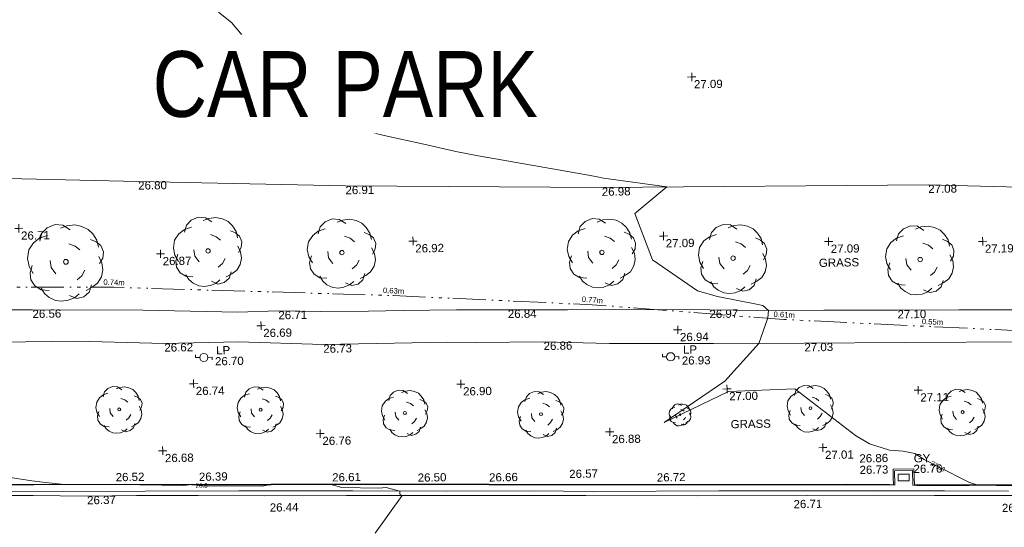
# Model space of a CAD drawing. Header units: millimetres. Extents: x -290717 to 520720, y -88450 to 287762.
# Tile 183 of 256: x -86232 to -41327, y 82152 to 105310. Entities that reach past the tile are written whole.
import ezdxf

# ---------------------------------------------------------------- set-up
doc = ezdxf.new("R2010")
doc.units = ezdxf.units.MM
doc.linetypes.add('IMPORT-UG_EIR_QLB2 _2_', pattern=[2750, 1500, -300, 0, -300, 150, -300, 0, -200])
doc.linetypes.add('IMPORT-UG_ELEC_STREET LIGHTING_QLB2 _2_', pattern=[2700, 1500, -300, 0, -250, 150, -300, 0, -200])
for name, color, linetype, lineweight, true_color in [('00_TOPO_FOOTPATH', 7, 'Continuous', 9, 0xa50000), ('00_TOPO_FURN_LAMP_POST', 7, 'Continuous', 9, 0x666666), ('00_TOPO_KERB_BOTTOM', 1, 'Continuous', 9, 0xff0000), ('00_TOPO_KERB_TOP', 7, 'Continuous', 9, 0xa500a5), ('00_TOPO_LEVEL_SPOT', 7, 'Continuous', 9, 0x666666), ('00_TOPO_ROAD_MARKING_YELLOW_CONTINUOUS', 40, 'Continuous', 9, 0xffbf00), ('00_TOPO_SERV_GULLY', 7, 'Continuous', 9, 0x5252a5), ('00_TOPO_TREE', 7, 'Continuous', 9, 0x666666), ('01_DTM_CONTOUR_MNR', 7, 'Continuous', 9, 0xa5a552), ('01_DTM_CONTOUR_MNR_LABELS', 7, 'Continuous', 9, 0xa5a552), ('12333-PUM-2D-U-0001-C01 - Rev2_REVIT IMPORT_dwg', 7, 'Continuous', 9, 0x767676), ('PUM-EIRCOMM-NOTES', 6, 'Continuous', 9, 0xff00ff), ('PUM-EIRCOMM-QLB2', 6, 'IMPORT-UG_EIR_QLB2 _2_', 9, 0xff00ff)]:
    doc.layers.add(name, color=color, linetype=linetype, lineweight=lineweight, true_color=true_color)
for name, color, linetype, lineweight in [('00_TOPO_SURFACE', 7, 'Continuous', 9), ('00_TOPO_SURVEY_TEXT', 7, 'Continuous', 9), ('A_RHA_Text', 7, 'Continuous', 9)]:
    doc.layers.add(name, color=color, linetype=linetype, lineweight=lineweight)
doc.styles.add('Arial Narrow', font='ARIALN.TTF', dxfattribs={"height": 3000})
doc.styles.add('Arial_1', font='arial.ttf', dxfattribs={"height": 250})
doc.styles.add('Swis721 Lt BT_1', font='swissl.ttf', dxfattribs={"height": 200})
doc.styles.add('Swis721 Lt BT_2', font='swissl.ttf', dxfattribs={"height": 375})

# ---------------------------------------------------------------- blocks, each defined once
blk = doc.blocks.new('12333-PUM-2D-U-0001-C01 - Rev2_REVIT IMPORT_dwg_CONIFEROUS_TREE-2077096-Site Location Plan Existing')
at = {"layer": '00_TOPO_TREE', "color": 254, "true_color": 0xcccccc, "flags": 128}
for points in [[(533818314, 725652102), (533818422, 725652459), (533818672, 725652709), (533819029, 725652852), (533819387, 725652817), (533819708, 725652602)], [(533819279, 725652674), (533819565, 725652781), (533819923, 725652817), (533820244, 725652745), (533820530, 725652602), (533820745, 725652388), (533820923, 725652102), (533820995, 725651780)], [(533817993, 725650636), (533817814, 725650958), (533817743, 725651316), (533817814, 725651709), (533818029, 725652030), (533818314, 725652245), (533818672, 725652352)], [(533819637, 725651959), (533819923, 725651852), (533820137, 725651673)], [(533820638, 725652138), (533820888, 725652030), (533821102, 725651852), (533821209, 725651566), (533821174, 725651280), (533821031, 725651030)], [(533820995, 725651351), (533821138, 725651065), (533821174, 725650744), (533821102, 725650422), (533820923, 725650136), (533820673, 725649957), (533820387, 725649814)], [(533818708, 725649850), (533818350, 725649886), (533818064, 725650065), (533817886, 725650351), (533817850, 725650672), (533817957, 725650994)], [(533819029, 725650601), (533818815, 725650887), (533818779, 725651208)], [(533820352, 725650744), (533820209, 725650494), (533819994, 725650315)], [(533820638, 725650065), (533820530, 725649743), (533820280, 725649529), (533819958, 725649457), (533819637, 725649600)], [(533820066, 725649672), (533819851, 725649493), (533819565, 725649386), (533819279, 725649350), (533818994, 725649386), (533818708, 725649529), (533818493, 725649707), (533818350, 725649957)]]:
    blk.add_lwpolyline(points, dxfattribs=at)
at = {"layer": '00_TOPO_TREE', "color": 254, "true_color": 0xcccccc}
blk.add_circle((533819494, 725651137), 110, dxfattribs=at)
blk = doc.blocks.new('12333-PUM-2D-U-0001-C01 - Rev2_REVIT IMPORT_dwg_CONIFEROUS_TREE-2077100-Site Location Plan Existing')
at = {"layer": '00_TOPO_TREE', "color": 254, "true_color": 0xcccccc, "flags": 128}
for points in [[(533820895, 725644063), (533820786, 725644259), (533820742, 725644476), (533820786, 725644716), (533820917, 725644912), (533821091, 725645042), (533821308, 725645108)], [(533821091, 725644955), (533821156, 725645173), (533821308, 725645325), (533821526, 725645412), (533821744, 725645391), (533821940, 725645260)], [(533821679, 725645303), (533821853, 725645369), (533822070, 725645391), (533822266, 725645347), (533822441, 725645260), (533822571, 725645129), (533822680, 725644955), (533822724, 725644759)], [(533821896, 725644868), (533822070, 725644803), (533822201, 725644694)], [(533822506, 725644977), (533822658, 725644912), (533822789, 725644803), (533822854, 725644629), (533822832, 725644454), (533822745, 725644302)], [(533821330, 725643584), (533821113, 725643605), (533820938, 725643714), (533820830, 725643888), (533820808, 725644084), (533820873, 725644280)], [(533821526, 725644041), (533821396, 725644215), (533821374, 725644411)], [(533822724, 725644498), (533822811, 725644324), (533822832, 725644128), (533822789, 725643932), (533822680, 725643758), (533822528, 725643649), (533822353, 725643562)], [(533822332, 725644128), (533822245, 725643976), (533822114, 725643867)], [(533822157, 725643475), (533822027, 725643366), (533821853, 725643301), (533821679, 725643279), (533821504, 725643301), (533821330, 725643388), (533821200, 725643497), (533821113, 725643649)], [(533822506, 725643714), (533822441, 725643518), (533822288, 725643388), (533822092, 725643344), (533821896, 725643431)]]:
    blk.add_lwpolyline(points, dxfattribs=at)
at = {"layer": '00_TOPO_TREE', "color": 254, "true_color": 0xcccccc}
blk.add_circle((533821809, 725644367), 67.2, dxfattribs=at)
blk = doc.blocks.new('12333-PUM-2D-U-0001-C01 - Rev2_REVIT IMPORT_dwg_CONIFEROUS_TREE-2077101-Site Location Plan Existing')
at = {"layer": '00_TOPO_TREE', "color": 254, "true_color": 0xcccccc, "flags": 128}
for points in [[(533827536, 725644827), (533827601, 725645044), (533827754, 725645197), (533827971, 725645284), (533828189, 725645262), (533828385, 725645131)], [(533828124, 725645175), (533828298, 725645240), (533828515, 725645262), (533828711, 725645218), (533828886, 725645131), (533829016, 725645001), (533829125, 725644827), (533829169, 725644631)], [(533827340, 725643934), (533827231, 725644130), (533827187, 725644348), (533827231, 725644587), (533827362, 725644783), (533827536, 725644914), (533827754, 725644979)], [(533828341, 725644739), (533828515, 725644674), (533828646, 725644565)], [(533828951, 725644848), (533829103, 725644783), (533829234, 725644674), (533829299, 725644500), (533829277, 725644326), (533829190, 725644173)], [(533827971, 725643912), (533827841, 725644086), (533827819, 725644282)], [(533829169, 725644369), (533829256, 725644195), (533829277, 725643999), (533829234, 725643803), (533829125, 725643629), (533828973, 725643520), (533828798, 725643433)], [(533827775, 725643455), (533827558, 725643477), (533827383, 725643586), (533827275, 725643760), (533827253, 725643956), (533827318, 725644152)], [(533828777, 725643999), (533828690, 725643847), (533828559, 725643738)], [(533828603, 725643346), (533828472, 725643237), (533828298, 725643172), (533828124, 725643150), (533827949, 725643172), (533827775, 725643259), (533827645, 725643368), (533827558, 725643520)], [(533828951, 725643586), (533828886, 725643390), (533828733, 725643259), (533828537, 725643216), (533828341, 725643303)]]:
    blk.add_lwpolyline(points, dxfattribs=at)
at = {"layer": '00_TOPO_TREE', "color": 254, "true_color": 0xcccccc}
blk.add_circle((533828254, 725644239), 67.2, dxfattribs=at)
blk = doc.blocks.new('12333-PUM-2D-U-0001-C01 - Rev2_REVIT IMPORT_dwg_CONIFEROUS_TREE-2077102-Site Location Plan Existing')
at = {"layer": '00_TOPO_TREE', "color": 254, "true_color": 0xcccccc, "flags": 128}
for points in [[(533833916, 725643668), (533833807, 725643864), (533833763, 725644082), (533833807, 725644321), (533833937, 725644517), (533834112, 725644648), (533834329, 725644713)], [(533834112, 725644561), (533834177, 725644778), (533834329, 725644931), (533834547, 725645018), (533834765, 725644996), (533834961, 725644865)], [(533834699, 725644909), (533834873, 725644974), (533835091, 725644996), (533835287, 725644952), (533835461, 725644865), (533835592, 725644735), (533835701, 725644561), (533835744, 725644365)], [(533834917, 725644473), (533835091, 725644408), (533835222, 725644299)], [(533835527, 725644582), (533835679, 725644517), (533835810, 725644408), (533835875, 725644234), (533835853, 725644060), (533835766, 725643907)], [(533834351, 725643189), (533834133, 725643211), (533833959, 725643320), (533833850, 725643494), (533833829, 725643690), (533833894, 725643886)], [(533834547, 725643646), (533834416, 725643820), (533834395, 725644016)], [(533835352, 725643733), (533835265, 725643581), (533835135, 725643472)], [(533835744, 725644103), (533835831, 725643929), (533835853, 725643733), (533835810, 725643537), (533835701, 725643363), (533835548, 725643254), (533835374, 725643167)], [(533835527, 725643320), (533835461, 725643124), (533835309, 725642993), (533835113, 725642950), (533834917, 725643037)], [(533835178, 725643080), (533835048, 725642971), (533834873, 725642906), (533834699, 725642884), (533834525, 725642906), (533834351, 725642993), (533834220, 725643102), (533834133, 725643254)]]:
    blk.add_lwpolyline(points, dxfattribs=at)
at = {"layer": '00_TOPO_TREE', "color": 254, "true_color": 0xcccccc}
blk.add_circle((533834830, 725643973), 67.2, dxfattribs=at)
blk = doc.blocks.new('12333-PUM-2D-U-0001-C01 - Rev2_REVIT IMPORT_dwg_CONIFEROUS_TREE-2077103-Site Location Plan Existing')
at = {"layer": '00_TOPO_TREE', "color": 254, "true_color": 0xcccccc, "flags": 128}
for points in [[(533840316, 725644399), (533840382, 725644617), (533840534, 725644769), (533840752, 725644857), (533840969, 725644835), (533841165, 725644704)], [(533840904, 725644748), (533841078, 725644813), (533841296, 725644835), (533841492, 725644791), (533841666, 725644704), (533841797, 725644574), (533841906, 725644399), (533841949, 725644203)], [(533840120, 725643507), (533840012, 725643703), (533839968, 725643920), (533840012, 725644160), (533840142, 725644356), (533840316, 725644486), (533840534, 725644552)], [(533841122, 725644312), (533841296, 725644247), (533841427, 725644138)], [(533841731, 725644421), (533841884, 725644356), (533842014, 725644247), (533842080, 725644073), (533842058, 725643899), (533841971, 725643746)], [(533840556, 725643028), (533840338, 725643050), (533840164, 725643159), (533840055, 725643333), (533840033, 725643529), (533840099, 725643725)], [(533840752, 725643485), (533840621, 725643659), (533840599, 725643855)], [(533841949, 725643942), (533842036, 725643768), (533842058, 725643572), (533842014, 725643376), (533841906, 725643202), (533841753, 725643093), (533841579, 725643006)], [(533841557, 725643572), (533841470, 725643420), (533841340, 725643311)], [(533841383, 725642919), (533841252, 725642810), (533841078, 725642745), (533840904, 725642723), (533840730, 725642745), (533840556, 725642832), (533840425, 725642941), (533840338, 725643093)], [(533841731, 725643159), (533841666, 725642963), (533841514, 725642832), (533841318, 725642788), (533841122, 725642876)]]:
    blk.add_lwpolyline(points, dxfattribs=at)
at = {"layer": '00_TOPO_TREE', "color": 254, "true_color": 0xcccccc}
blk.add_circle((533841035, 725643812), 67.2, dxfattribs=at)
blk = doc.blocks.new('12333-PUM-2D-U-0001-C01 - Rev2_REVIT IMPORT_dwg_CONIFEROUS_TREE-2077104-Site Location Plan Existing')
at = {"layer": '00_TOPO_TREE', "color": 254, "true_color": 0xcccccc, "flags": 128}
for points in [[(533852613, 725644459), (533852678, 725644676), (533852830, 725644829), (533853048, 725644916), (533853266, 725644894), (533853462, 725644763)], [(533853200, 725644807), (533853374, 725644872), (533853592, 725644894), (533853788, 725644850), (533853962, 725644763), (533854093, 725644633), (533854202, 725644459), (533854245, 725644263)], [(533852417, 725643566), (533852308, 725643762), (533852264, 725643980), (533852308, 725644219), (533852438, 725644415), (533852613, 725644546), (533852830, 725644611)], [(533853418, 725644371), (533853592, 725644306), (533853723, 725644197)], [(533854028, 725644480), (533854180, 725644415), (533854311, 725644306), (533854376, 725644132), (533854354, 725643958), (533854267, 725643805)], [(533852852, 725643087), (533852634, 725643109), (533852460, 725643218), (533852351, 725643392), (533852330, 725643588), (533852395, 725643784)], [(533853048, 725643544), (533852917, 725643718), (533852896, 725643914)], [(533854245, 725644001), (533854332, 725643827), (533854354, 725643631), (533854311, 725643435), (533854202, 725643261), (533854049, 725643152), (533853875, 725643065)], [(533853853, 725643631), (533853766, 725643479), (533853636, 725643370)], [(533853679, 725642978), (533853549, 725642869), (533853374, 725642804), (533853200, 725642782), (533853026, 725642804), (533852852, 725642891), (533852721, 725643000), (533852634, 725643152)], [(533854028, 725643218), (533853962, 725643022), (533853810, 725642891), (533853614, 725642848), (533853418, 725642935)]]:
    blk.add_lwpolyline(points, dxfattribs=at)
at = {"layer": '00_TOPO_TREE', "color": 254, "true_color": 0xcccccc}
blk.add_circle((533853331, 725643871), 67.2, dxfattribs=at)
blk = doc.blocks.new('12333-PUM-2D-U-0001-C01 - Rev2_REVIT IMPORT_dwg_CONIFEROUS_TREE-2077105-Site Location Plan Existing')
at = {"layer": '00_TOPO_TREE', "color": 254, "true_color": 0xcccccc, "flags": 128}
for points in [[(533859541, 725644161), (533859607, 725644379), (533859759, 725644531), (533859977, 725644618), (533860194, 725644596), (533860390, 725644466)], [(533859345, 725643268), (533859236, 725643464), (533859193, 725643682), (533859236, 725643921), (533859367, 725644117), (533859541, 725644248), (533859759, 725644313)], [(533860129, 725644509), (533860303, 725644574), (533860521, 725644596), (533860717, 725644553), (533860891, 725644466), (533861022, 725644335), (533861130, 725644161), (533861174, 725643965)], [(533860956, 725644183), (533861109, 725644117), (533861239, 725644008), (533861305, 725643834), (533861283, 725643660), (533861196, 725643508)], [(533860347, 725644074), (533860521, 725644008), (533860652, 725643900)], [(533859781, 725642789), (533859563, 725642811), (533859389, 725642920), (533859280, 725643094), (533859258, 725643290), (533859324, 725643486)], [(533859977, 725643246), (533859846, 725643421), (533859824, 725643617)], [(533860782, 725643334), (533860695, 725643181), (533860564, 725643072)], [(533861174, 725643704), (533861261, 725643530), (533861283, 725643334), (533861239, 725643138), (533861130, 725642963), (533860978, 725642855), (533860804, 725642768)], [(533860608, 725642680), (533860477, 725642572), (533860303, 725642506), (533860129, 725642485), (533859955, 725642506), (533859781, 725642593), (533859650, 725642702), (533859563, 725642855)], [(533860956, 725642920), (533860891, 725642724), (533860739, 725642593), (533860543, 725642550), (533860347, 725642637)]]:
    blk.add_lwpolyline(points, dxfattribs=at)
at = {"layer": '00_TOPO_TREE', "color": 254, "true_color": 0xcccccc}
blk.add_ellipse((533860260, 725643573), major_axis=(67.2, 0), ratio=1, dxfattribs=at)
blk = doc.blocks.new('12333-PUM-2D-U-0001-C01 - Rev2_REVIT IMPORT_dwg_CONIFEROUS_TREE-2077125-Site Location Plan Existing')
at = {"layer": '00_TOPO_TREE', "color": 254, "true_color": 0xcccccc, "flags": 128}
for points in [[(533848854, 725651646), (533848951, 725651969), (533849177, 725652195), (533849499, 725652324), (533849822, 725652291), (533850112, 725652098)], [(533849725, 725652162), (533849983, 725652259), (533850306, 725652291), (533850596, 725652227), (533850854, 725652098), (533851048, 725651904), (533851209, 725651646), (533851274, 725651356)], [(533848564, 725650324), (533848403, 725650614), (533848338, 725650937), (533848403, 725651291), (533848596, 725651582), (533848854, 725651775), (533849177, 725651872)], [(533850048, 725651517), (533850306, 725651420), (533850499, 725651259)], [(533850951, 725651678), (533851177, 725651582), (533851370, 725651420), (533851467, 725651162), (533851435, 725650904), (533851306, 725650678)], [(533851274, 725650969), (533851403, 725650711), (533851435, 725650420), (533851370, 725650130), (533851209, 725649872), (533850983, 725649711), (533850725, 725649582)], [(533849209, 725649614), (533848887, 725649646), (533848628, 725649808), (533848467, 725650066), (533848435, 725650356), (533848532, 725650646)], [(533849499, 725650291), (533849306, 725650549), (533849274, 725650840)], [(533850693, 725650420), (533850564, 725650195), (533850370, 725650033)], [(533850435, 725649453), (533850241, 725649291), (533849983, 725649195), (533849725, 725649162), (533849467, 725649195), (533849209, 725649324), (533849016, 725649485), (533848887, 725649711)], [(533850951, 725649808), (533850854, 725649517), (533850628, 725649324), (533850338, 725649259), (533850048, 725649388)]]:
    blk.add_lwpolyline(points, dxfattribs=at)
at = {"layer": '00_TOPO_TREE', "color": 254, "true_color": 0xcccccc}
blk.add_circle((533849919, 725650775), 99.5, dxfattribs=at)
blk = doc.blocks.new('12333-PUM-2D-U-0001-C01 - Rev2_REVIT IMPORT_dwg_CONIFEROUS_TREE-2077126-Site Location Plan Existing')
at = {"layer": '00_TOPO_TREE', "color": 254, "true_color": 0xcccccc, "flags": 128}
for points in [[(533842876, 725652015), (533842973, 725652337), (533843199, 725652563), (533843521, 725652692), (533843844, 725652660), (533844134, 725652466)], [(533843747, 725652531), (533844005, 725652628), (533844328, 725652660), (533844618, 725652595), (533844876, 725652466), (533845070, 725652273), (533845231, 725652015), (533845296, 725651724)], [(533842586, 725650692), (533842425, 725650982), (533842360, 725651305), (533842425, 725651660), (533842618, 725651950), (533842876, 725652144), (533843199, 725652241)], [(533844070, 725651886), (533844328, 725651789), (533844521, 725651628)], [(533844973, 725652047), (533845199, 725651950), (533845392, 725651789), (533845489, 725651531), (533845457, 725651273), (533845328, 725651047)], [(533843231, 725649982), (533842908, 725650015), (533842650, 725650176), (533842489, 725650434), (533842457, 725650724), (533842554, 725651015)], [(533843521, 725650660), (533843328, 725650918), (533843296, 725651208)], [(533845296, 725651337), (533845425, 725651079), (533845457, 725650789), (533845392, 725650499), (533845231, 725650241), (533845005, 725650079), (533844747, 725649950)], [(533844715, 725650789), (533844586, 725650563), (533844392, 725650402)], [(533844457, 725649821), (533844263, 725649660), (533844005, 725649563), (533843747, 725649531), (533843489, 725649563), (533843231, 725649692), (533843038, 725649853), (533842908, 725650079)], [(533844973, 725650176), (533844876, 725649886), (533844650, 725649692), (533844360, 725649628), (533844070, 725649757)]]:
    blk.add_lwpolyline(points, dxfattribs=at)
at = {"layer": '00_TOPO_TREE', "color": 254, "true_color": 0xcccccc}
blk.add_circle((533843941, 725651144), 99.5, dxfattribs=at)
blk = doc.blocks.new('12333-PUM-2D-U-0001-C01 - Rev2_REVIT IMPORT_dwg_CONIFEROUS_TREE-2077127-Site Location Plan Existing')
at = {"layer": '00_TOPO_TREE', "color": 254, "true_color": 0xcccccc, "flags": 128}
for points in [[(533831025, 725652212), (533831122, 725652535), (533831348, 725652761), (533831671, 725652890), (533831993, 725652858), (533832283, 725652664)], [(533831896, 725652728), (533832154, 725652825), (533832477, 725652858), (533832767, 725652793), (533833025, 725652664), (533833219, 725652470), (533833380, 725652212), (533833445, 725651922)], [(533830735, 725650890), (533830574, 725651180), (533830509, 725651503), (533830574, 725651858), (533830767, 725652148), (533831025, 725652341), (533831348, 725652438)], [(533832219, 725652083), (533832477, 725651987), (533832671, 725651825)], [(533833122, 725652245), (533833348, 725652148), (533833542, 725651987), (533833638, 725651728), (533833606, 725651470), (533833477, 725651245)], [(533831671, 725650858), (533831477, 725651116), (533831445, 725651406)], [(533833445, 725651535), (533833574, 725651277), (533833606, 725650987), (533833542, 725650696), (533833380, 725650438), (533833154, 725650277), (533832896, 725650148)], [(533831380, 725650180), (533831058, 725650212), (533830800, 725650374), (533830638, 725650632), (533830606, 725650922), (533830703, 725651212)], [(533832864, 725650987), (533832735, 725650761), (533832542, 725650599)], [(533832606, 725650019), (533832412, 725649857), (533832154, 725649761), (533831896, 725649728), (533831638, 725649761), (533831380, 725649890), (533831187, 725650051), (533831058, 725650277)], [(533833122, 725650374), (533833025, 725650083), (533832800, 725649890), (533832509, 725649825), (533832219, 725649954)]]:
    blk.add_lwpolyline(points, dxfattribs=at)
at = {"layer": '00_TOPO_TREE', "color": 254, "true_color": 0xcccccc}
blk.add_circle((533832090, 725651341), 99.5, dxfattribs=at)
blk = doc.blocks.new('12333-PUM-2D-U-0001-C01 - Rev2_REVIT IMPORT_dwg_CONIFEROUS_TREE-2077128-Site Location Plan Existing')
at = {"layer": '00_TOPO_TREE', "color": 254, "true_color": 0xcccccc, "flags": 128}
for points in [[(533824920, 725652393), (533825017, 725652716), (533825243, 725652941), (533825566, 725653070), (533825888, 725653038), (533826179, 725652845)], [(533825791, 725652909), (533826049, 725653006), (533826372, 725653038), (533826662, 725652974), (533826920, 725652845), (533827114, 725652651), (533827275, 725652393), (533827340, 725652103)], [(533824630, 725651070), (533824469, 725651361), (533824404, 725651683), (533824469, 725652038), (533824662, 725652329), (533824920, 725652522), (533825243, 725652619)], [(533826114, 725652264), (533826372, 725652167), (533826566, 725652006)], [(533827017, 725652425), (533827243, 725652329), (533827437, 725652167), (533827533, 725651909), (533827501, 725651651), (533827372, 725651425)], [(533825275, 725650361), (533824953, 725650393), (533824695, 725650554), (533824533, 725650812), (533824501, 725651103), (533824598, 725651393)], [(533825566, 725651038), (533825372, 725651296), (533825340, 725651587)], [(533827340, 725651716), (533827469, 725651458), (533827501, 725651167), (533827437, 725650877), (533827275, 725650619), (533827049, 725650458), (533826791, 725650329)], [(533826759, 725651167), (533826630, 725650941), (533826437, 725650780)], [(533826501, 725650199), (533826308, 725650038), (533826049, 725649941), (533825791, 725649909), (533825533, 725649941), (533825275, 725650070), (533825082, 725650232), (533824953, 725650458)], [(533827017, 725650554), (533826920, 725650264), (533826695, 725650070), (533826404, 725650006), (533826114, 725650135)]]:
    blk.add_lwpolyline(points, dxfattribs=at)
at = {"layer": '00_TOPO_TREE', "color": 254, "true_color": 0xcccccc}
blk.add_circle((533825985, 725651522), 99.5, dxfattribs=at)
blk = doc.blocks.new('12333-PUM-2D-U-0001-C01 - Rev2_REVIT IMPORT_dwg_CONIFEROUS_TREE-2077129-Site Location Plan Existing')
at = {"layer": '00_TOPO_TREE', "color": 254, "true_color": 0xcccccc, "flags": 128}
for points in [[(533857384, 725651436), (533857481, 725651758), (533857707, 725651984), (533858029, 725652113), (533858352, 725652081), (533858642, 725651887)], [(533858255, 725651952), (533858513, 725652049), (533858836, 725652081), (533859126, 725652017), (533859384, 725651887), (533859578, 725651694), (533859739, 725651436), (533859804, 725651146)], [(533857094, 725650113), (533856933, 725650404), (533856868, 725650726), (533856933, 725651081), (533857126, 725651371), (533857384, 725651565), (533857707, 725651662)], [(533859481, 725651468), (533859707, 725651371), (533859900, 725651210), (533859997, 725650952), (533859965, 725650694), (533859836, 725650468)], [(533858578, 725651307), (533858836, 725651210), (533859029, 725651049)], [(533858029, 725650081), (533857836, 725650339), (533857804, 725650629)], [(533859804, 725650758), (533859933, 725650500), (533859965, 725650210), (533859900, 725649920), (533859739, 725649662), (533859513, 725649500), (533859255, 725649371)], [(533857739, 725649404), (533857416, 725649436), (533857158, 725649597), (533856997, 725649855), (533856965, 725650146), (533857062, 725650436)], [(533859223, 725650210), (533859094, 725649984), (533858900, 725649823)], [(533859481, 725649597), (533859384, 725649307), (533859158, 725649113), (533858868, 725649049), (533858578, 725649178)], [(533858965, 725649242), (533858771, 725649081), (533858513, 725648984), (533858255, 725648952), (533857997, 725648984), (533857739, 725649113), (533857545, 725649275), (533857416, 725649500)]]:
    blk.add_lwpolyline(points, dxfattribs=at)
at = {"layer": '00_TOPO_TREE', "color": 254, "true_color": 0xcccccc}
blk.add_circle((533858449, 725650565), 99.5, dxfattribs=at)
blk = doc.blocks.new('12333-PUM-2D-U-0001-C01 - Rev2_REVIT IMPORT_dwg_MSL_Lamp_Post_SYM-2077199-Site Location Plan Existing')
at = {"layer": '00_TOPO_FURN_LAMP_POST', "color": 254, "true_color": 0xcccccc, "flags": 128}
for points in [[(-500, 0), (-1000, 0), (-1000, 317)], [(500, 0), (1000, 0), (1000, -317)]]:
    blk.add_lwpolyline(points, dxfattribs=at)
at = {"layer": '00_TOPO_FURN_LAMP_POST', "color": 254, "true_color": 0xcccccc}
blk.add_circle((0, 0), 500, dxfattribs=at)
blk = doc.blocks.new('12333-PUM-2D-U-0001-C01 - Rev2_REVIT IMPORT_dwg_MM-2077200-Site Location Plan Existing')
at = {"layer": '00_TOPO_LEVEL_SPOT', "color": 254, "true_color": 0xcccccc, "flags": 128}
for points in [[(0, -500), (0, 0), (-500, 0)], [(500, 0), (0, 0), (0, 500)]]:
    blk.add_lwpolyline(points, dxfattribs=at)
blk = doc.blocks.new('12333-PUM-2D-U-0001-C01 - Rev2_REVIT IMPORT_dwg_CONIFEROUS_TREE-2077238-Site Location Plan Existing')
at = {"layer": '00_TOPO_TREE', "color": 254, "true_color": 0xcccccc, "flags": 128}
for points in [[(533847043, 725643957), (533847074, 725644059), (533847146, 725644131), (533847248, 725644172), (533847351, 725644161), (533847443, 725644100)], [(533846951, 725643537), (533846900, 725643629), (533846879, 725643731), (533846900, 725643844), (533846961, 725643936), (533847043, 725643998), (533847146, 725644028)], [(533847320, 725644120), (533847402, 725644151), (533847504, 725644161), (533847596, 725644141), (533847678, 725644100), (533847740, 725644039), (533847791, 725643957), (533847812, 725643864)], [(533847422, 725643916), (533847504, 725643885), (533847566, 725643834)], [(533847812, 725643741), (533847853, 725643659), (533847863, 725643567), (533847842, 725643475), (533847791, 725643393), (533847719, 725643342), (533847637, 725643301)], [(533847709, 725643967), (533847781, 725643936), (533847842, 725643885), (533847873, 725643803), (533847863, 725643721), (533847822, 725643649)], [(533847156, 725643311), (533847053, 725643321), (533846972, 725643373), (533846920, 725643455), (533846910, 725643547), (533846941, 725643639)], [(533847545, 725643260), (533847484, 725643209), (533847402, 725643178), (533847320, 725643168), (533847238, 725643178), (533847156, 725643219), (533847094, 725643270), (533847053, 725643342)], [(533847248, 725643526), (533847187, 725643608), (533847176, 725643700)], [(533847709, 725643373), (533847678, 725643280), (533847607, 725643219), (533847515, 725643198), (533847422, 725643239)], [(533847627, 725643567), (533847586, 725643496), (533847525, 725643444)]]:
    blk.add_lwpolyline(points, dxfattribs=at)
at = {"layer": '00_TOPO_TREE', "color": 254, "true_color": 0xcccccc}
blk.add_circle((533847381, 725643680), 31.6, dxfattribs=at)
blk = doc.blocks.new('12333-PUM-2D-U-0001-C01 - Rev2_REVIT IMPORT_dwg_MGS62954_T2_Galway_ITM_3d_Rev1-2077680-Site Location Plan Existing')
at = {"layer": '00_TOPO_FOOTPATH', "color": 254, "true_color": 0xcccccc, "flags": 128}
for points in [[(533815171, 725649022), (533817929, 725648982), (533822967, 725648879), (533825123, 725648797), (533827290, 725648702), (533829138, 725648728), (533831063, 725648677), (533833258, 725648653), (533834839, 725648658), (533837271, 725648645), (533839604, 725648601), (533842335, 725648558), (533845131, 725648518), (533848796, 725648439), (533850985, 725648363), (533854020, 725648331), (533857372, 725648273), (533860171, 725648238), (533863565, 725648186)], [(533863277, 725646732), (533857701, 725646793), (533853100, 725646841), (533848964, 725646900), (533844221, 725646988), (533841209, 725647113), (533838127, 725647130), (533836819, 725647172), (533831159, 725647162), (533827288, 725647349), (533823914, 725647339), (533819960, 725647506), (533815208, 725647535), (533811095, 725647614), (533806413, 725647649), (533802585, 725647798), (533800651, 725647807), (533798375, 725647805), (533797917, 725647829)]]:
    blk.add_lwpolyline(points, dxfattribs=at)
at = {"layer": '00_TOPO_KERB_BOTTOM', "color": 254, "true_color": 0xcccccc, "flags": 128}
for points in [[(533857118, 725640293), (533854923, 725640351), (533851670, 725640403), (533846268, 725640502), (533842111, 725640569), (533838618, 725640637), (533835101, 725640704), (533831464, 725640764), (533828675, 725640810), (533825037, 725640869), (533821591, 725640944), (533817853, 725640996), (533814604, 725641056)], [(533892088, 725641940), (533891971, 725641847), (533891643, 725641610), (533890966, 725641212), (533890358, 725640886), (533889738, 725640607), (533888907, 725640296), (533887715, 725639941), (533887609, 725639920), (533886844, 725639848), (533885945, 725639814), (533881271, 725639875), (533879276, 725639909), (533877439, 725639939), (533875154, 725639976), (533870673, 725640047), (533864971, 725640155), (533860511, 725640225), (533858124, 725640267), (533857937, 725640272)], [(533857118, 725640293), (533857118, 725640950), (533857929, 725640950), (533857937, 725640272)]]:
    blk.add_lwpolyline(points, dxfattribs=at)
at = {"layer": '00_TOPO_KERB_TOP', "color": 254, "true_color": 0xcccccc, "flags": 128}
for points in [[(533814604, 725641076), (533817854, 725641015), (533821591, 725640964), (533825038, 725640889), (533828675, 725640830), (533831465, 725640784), (533835102, 725640724), (533838619, 725640657), (533842111, 725640589), (533846268, 725640522), (533851671, 725640423), (533854924, 725640371), (533856867, 725640320), (533857050, 725640315)], [(533858006, 725640290), (533858047, 725640289), (533860512, 725640244), (533864972, 725640175), (533870673, 725640067), (533875154, 725639996), (533876811, 725639969), (533877691, 725639955), (533878720, 725639938), (533879541, 725639924), (533881272, 725639895), (533885944, 725639834), (533886843, 725639868), (533887607, 725639940), (533887710, 725639960), (533888901, 725640315), (533889730, 725640626), (533890350, 725640904), (533890956, 725641230), (533891632, 725641627), (533892034, 725641922), (533892072, 725641954), (533892077, 725641957)], [(533857050, 725640293), (533857050, 725640673), (533857050, 725641018), (533857997, 725641018), (533858006, 725640273)]]:
    blk.add_lwpolyline(points, dxfattribs=at)
at = {"layer": '00_TOPO_ROAD_MARKING_YELLOW_CONTINUOUS', "color": 254, "true_color": 0xcccccc, "flags": 128}
for points in [[(533815450, 725640550), (533817820, 725640500), (533820270, 725640440), (533822520, 725640420), (533825340, 725640370), (533828380, 725640310), (533832100, 725640260), (533835480, 725640200), (533839350, 725640130), (533843010, 725640070), (533848120, 725639970), (533853130, 725639890), (533856310, 725639850), (533858910, 725639790), (533863060, 725639720)], [(533862290, 725639930), (533859380, 725639990), (533856220, 725640050), (533852980, 725640100), (533849080, 725640180), (533843390, 725640250), (533840620, 725640320), (533836680, 725640380), (533832400, 725640460), (533827200, 725640560), (533822920, 725640620), (533819150, 725640670), (533815940, 725640730)]]:
    blk.add_lwpolyline(points, dxfattribs=at)
at = {"layer": '00_TOPO_SERV_GULLY', "color": 254, "true_color": 0xcccccc}
for p, q in [((533857276, 725640484), (533857276, 725640789)), ((533857772, 725640789), (533857276, 725640789)), ((533857772, 725640484), (533857772, 725640789)), ((533857276, 725640484), (533857772, 725640484))]:
    blk.add_line(p, q, dxfattribs=at)
at = {"layer": '00_TOPO_SURFACE', "color": 254, "true_color": 0xcccccc, "flags": 128}
blk.add_lwpolyline([(533870800, 725648049), (533871218, 725651631), (533871277, 725653285), (533870799, 725653449), (533858874, 725653971), (533843986, 725654102), (533832299, 725654376), (533822851, 725654753), (533810248, 725655252), (533797560, 725655560)], dxfattribs=at)
at = {"layer": '01_DTM_CONTOUR_MNR', "color": 254, "true_color": 0xcccccc, "flags": 128}
for points in [[(533833380, 725638510), (533834640, 725640220), (533834533, 725640280), (533834540, 725640420), (533833919, 725640595), (533833579, 725640573), (533831899, 725640631), (533831460, 725640763), (533829866, 725640797), (533828680, 725640814), (533828253, 725640752), (533825548, 725640812), (533825502, 725640818), (533825040, 725640877), (533824692, 725640846), (533821685, 725640936), (533821590, 725640949), (533821438, 725640942), (533819100, 725641000), (533818000, 725641144), (533817898, 725641159), (533817765, 725641184), (533815097, 725641628)], [(533864254, 725640113), (533860920, 725640230), (533860516, 725640362), (533859091, 725641108), (533858472, 725641433), (533858049, 725641718), (533857523, 725641839), (533856899, 725641894), (533855986, 725642200), (533855367, 725642588), (533852638, 725644766), (533849598, 725644700), (533846650, 725643340), (533849443, 725645167), (533851030, 725646870), (533851462, 725648020), (533851500, 725648360), (533851235, 725648590), (533850956, 725648660), (533849181, 725649037), (533848275, 725649319), (533846237, 725650760), (533845470, 725652897), (533846950, 725654080), (533844308, 725654487), (533844078, 725654532), (533843784, 725654598), (533843392, 725654681), (533839158, 725655497), (533838371, 725655644), (533837361, 725655861), (533835915, 725656216), (533834099, 725656647), (533832615, 725657044), (533831859, 725657340), (533831150, 725657840), (533830650, 725658340), (533830150, 725658840), (533829594, 725659340), (533829300, 725659557), (533829051, 725659741), (533828650, 725660102), (533827708, 725661340), (533827233, 725661923), (533826650, 725662413)]]:
    blk.add_lwpolyline(points, dxfattribs=at)
at = {"xscale": 0.375, "yscale": 0.375, "zscale": 0.375}
for name, p in [('12333-PUM-2D-U-0001-C01 - Rev2_REVIT IMPORT_dwg_MM-2077200-Site Location Plan Existing', (533826408, 725659099)), ('12333-PUM-2D-U-0001-C01 - Rev2_REVIT IMPORT_dwg_MM-2077200-Site Location Plan Existing', (533848179, 725659074)), ('12333-PUM-2D-U-0001-C01 - Rev2_REVIT IMPORT_dwg_MM-2077200-Site Location Plan Existing', (533817374, 725652704)), ('12333-PUM-2D-U-0001-C01 - Rev2_REVIT IMPORT_dwg_MM-2077200-Site Location Plan Existing', (533835339, 725651809)), ('12333-PUM-2D-U-0001-C01 - Rev2_REVIT IMPORT_dwg_MM-2077200-Site Location Plan Existing', (533846767, 725651841)), ('12333-PUM-2D-U-0001-C01 - Rev2_REVIT IMPORT_dwg_MM-2077200-Site Location Plan Existing', (533823812, 725651427)), ('12333-PUM-2D-U-0001-C01 - Rev2_REVIT IMPORT_dwg_MM-2077200-Site Location Plan Existing', (533854287, 725651460)), ('12333-PUM-2D-U-0001-C01 - Rev2_REVIT IMPORT_dwg_MM-2077200-Site Location Plan Existing', (533861314, 725651342)), ('12333-PUM-2D-U-0001-C01 - Rev2_REVIT IMPORT_dwg_MM-2077200-Site Location Plan Existing', (533828340, 725648070)), ('12333-PUM-2D-U-0001-C01 - Rev2_REVIT IMPORT_dwg_MM-2077200-Site Location Plan Existing', (533847340, 725647550)), ('12333-PUM-2D-U-0001-C01 - Rev2_REVIT IMPORT_dwg_MSL_Lamp_Post_SYM-2077199-Site Location Plan Existing', (533825705, 725646668)), ('12333-PUM-2D-U-0001-C01 - Rev2_REVIT IMPORT_dwg_MSL_Lamp_Post_SYM-2077199-Site Location Plan Existing', (533846993, 725646327)), ('12333-PUM-2D-U-0001-C01 - Rev2_REVIT IMPORT_dwg_MM-2077200-Site Location Plan Existing', (533825220, 725645478)), ('12333-PUM-2D-U-0001-C01 - Rev2_REVIT IMPORT_dwg_MM-2077200-Site Location Plan Existing', (533837406, 725645249)), ('12333-PUM-2D-U-0001-C01 - Rev2_REVIT IMPORT_dwg_MM-2077200-Site Location Plan Existing', (533849539, 725644815)), ('12333-PUM-2D-U-0001-C01 - Rev2_REVIT IMPORT_dwg_MM-2077200-Site Location Plan Existing', (533858253, 725644608)), ('12333-PUM-2D-U-0001-C01 - Rev2_REVIT IMPORT_dwg_MM-2077200-Site Location Plan Existing', (533830953, 725643100)), ('12333-PUM-2D-U-0001-C01 - Rev2_REVIT IMPORT_dwg_MM-2077200-Site Location Plan Existing', (533844158, 725642952)), ('12333-PUM-2D-U-0001-C01 - Rev2_REVIT IMPORT_dwg_MM-2077200-Site Location Plan Existing', (533823758, 725642444)), ('12333-PUM-2D-U-0001-C01 - Rev2_REVIT IMPORT_dwg_MM-2077200-Site Location Plan Existing', (533853859, 725642062))]:
    blk.add_blockref(name, p, dxfattribs=at)
for name in ['12333-PUM-2D-U-0001-C01 - Rev2_REVIT IMPORT_dwg_CONIFEROUS_TREE-2077096-Site Location Plan Existing', '12333-PUM-2D-U-0001-C01 - Rev2_REVIT IMPORT_dwg_CONIFEROUS_TREE-2077128-Site Location Plan Existing', '12333-PUM-2D-U-0001-C01 - Rev2_REVIT IMPORT_dwg_CONIFEROUS_TREE-2077127-Site Location Plan Existing', '12333-PUM-2D-U-0001-C01 - Rev2_REVIT IMPORT_dwg_CONIFEROUS_TREE-2077126-Site Location Plan Existing', '12333-PUM-2D-U-0001-C01 - Rev2_REVIT IMPORT_dwg_CONIFEROUS_TREE-2077125-Site Location Plan Existing', '12333-PUM-2D-U-0001-C01 - Rev2_REVIT IMPORT_dwg_CONIFEROUS_TREE-2077129-Site Location Plan Existing', '12333-PUM-2D-U-0001-C01 - Rev2_REVIT IMPORT_dwg_CONIFEROUS_TREE-2077100-Site Location Plan Existing', '12333-PUM-2D-U-0001-C01 - Rev2_REVIT IMPORT_dwg_CONIFEROUS_TREE-2077101-Site Location Plan Existing', '12333-PUM-2D-U-0001-C01 - Rev2_REVIT IMPORT_dwg_CONIFEROUS_TREE-2077102-Site Location Plan Existing', '12333-PUM-2D-U-0001-C01 - Rev2_REVIT IMPORT_dwg_CONIFEROUS_TREE-2077103-Site Location Plan Existing', '12333-PUM-2D-U-0001-C01 - Rev2_REVIT IMPORT_dwg_CONIFEROUS_TREE-2077104-Site Location Plan Existing', '12333-PUM-2D-U-0001-C01 - Rev2_REVIT IMPORT_dwg_CONIFEROUS_TREE-2077105-Site Location Plan Existing', '12333-PUM-2D-U-0001-C01 - Rev2_REVIT IMPORT_dwg_CONIFEROUS_TREE-2077238-Site Location Plan Existing']:
    blk.add_blockref(name, (0, 0))
at = {"layer": '00_TOPO_FOOTPATH', "color": 251, "true_color": 0x666666, "char_height": 375, "width": 1495.9, "attachment_point": 1, "line_spacing_factor": 1.005062, "style": 'Swis721 Lt BT_2'}
for s, insert in [('26.56', (533817929, 725648977)), ('26.71', (533829138, 725648723)), ('26.84', (533839604, 725648596)), ('26.97', (533848796, 725648434)), ('27.10', (533857372, 725648268)), ('26.62', (533823914, 725647335)), ('26.73', (533831159, 725647158)), ('26.86', (533841209, 725647109)), ('27.03', (533853100, 725646837))]:
    blk.add_mtext(s, dxfattribs=dict(at, insert=insert))
at = {"layer": '00_TOPO_FURN_LAMP_POST', "char_height": 375, "attachment_point": 1, "line_spacing_factor": 1.005062, "style": 'Swis721 Lt BT_2'}
for s, insert, width in [('LP', (533826274, 725647170), 707.59), ('26.70', (533826212, 725646672), 1495.9), ('LP', (533847563, 725646829), 707.59), ('26.93', (533847500, 725646331), 1495.9)]:
    blk.add_mtext(s, dxfattribs=dict(at, insert=insert, width=width))
at = {"layer": '00_TOPO_KERB_BOTTOM', "color": 251, "true_color": 0x666666, "char_height": 375, "width": 1495.9, "attachment_point": 1, "line_spacing_factor": 1.005062, "style": 'Swis721 Lt BT_2'}
for s, insert in [('26.39', (533825389, 725641415)), ('26.50', (533835362, 725641203)), ('26.57', (533842275, 725641251)), ('26.73', (533855519, 725641204))]:
    blk.add_mtext(s, dxfattribs=dict(at, insert=insert))
at = {"layer": '00_TOPO_KERB_TOP', "color": 251, "true_color": 0x666666, "char_height": 375, "width": 1495.9, "attachment_point": 1, "line_spacing_factor": 1.005062, "style": 'Swis721 Lt BT_2'}
for s, insert in [('26.86', (533855520, 725641728)), ('26.52', (533821591, 725641463)), ('26.61', (533831464, 725641282)), ('26.66', (533838619, 725641155)), ('26.72', (533846268, 725641021))]:
    blk.add_mtext(s, dxfattribs=dict(at, insert=insert))
at = {"layer": '00_TOPO_LEVEL_SPOT', "char_height": 375, "width": 1495.9, "attachment_point": 1, "line_spacing_factor": 1.005062, "style": 'Swis721 Lt BT_2'}
for s, insert in [('26.98', (533826503, 725658952)), ('27.09', (533848274, 725658926)), ('26.71', (533817469, 725652557)), ('26.92', (533835434, 725651661)), ('27.09', (533846862, 725651693)), ('26.87', (533823907, 725651280)), ('27.09', (533854382, 725651312)), ('27.19', (533861409, 725651194)), ('26.69', (533828435, 725647923)), ('26.94', (533847435, 725647403)), ('26.74', (533825315, 725645331)), ('26.90', (533837501, 725645102)), ('27.00', (533849634, 725644668)), ('27.11', (533858348, 725644460)), ('26.76', (533831048, 725642952)), ('26.88', (533844253, 725642804)), ('26.68', (533823853, 725642296)), ('27.01', (533853954, 725641915))]:
    blk.add_mtext(s, dxfattribs=dict(at, insert=insert))
at = {"layer": '00_TOPO_ROAD_MARKING_YELLOW_CONTINUOUS', "color": 251, "true_color": 0x666666, "char_height": 375, "width": 1495.9, "attachment_point": 1, "line_spacing_factor": 1.005062, "style": 'Swis721 Lt BT_2'}
for s, insert in [('26.37', (533820270, 725640435)), ('26.44', (533828593, 725639957)), ('26.71', (533852481, 725639694)), ('26.90', (533861979, 725639355))]:
    blk.add_mtext(s, dxfattribs=dict(at, insert=insert))
at = {"layer": '00_TOPO_SERV_GULLY', "color": 251, "true_color": 0x666666, "char_height": 375, "attachment_point": 1, "line_spacing_factor": 1.005062, "style": 'Swis721 Lt BT_2'}
for s, insert, width in [('GY', (533857999, 725641689), 821.56), ('26.76', (533857981, 725641206), 1495.9)]:
    blk.add_mtext(s, dxfattribs=dict(at, insert=insert, width=width))
at = {"layer": '00_TOPO_SURFACE', "color": 251, "true_color": 0x666666, "char_height": 375, "width": 1495.9, "attachment_point": 1, "line_spacing_factor": 1.005062, "style": 'Swis721 Lt BT_2'}
for s, insert in [('26.80', (533822850, 725654748)), ('26.91', (533832299, 725654371)), ('26.98', (533843986, 725654097)), ('27.08', (533858874, 725653966))]:
    blk.add_mtext(s, dxfattribs=dict(at, insert=insert))
at = {"layer": '00_TOPO_SURVEY_TEXT', "color": 251, "true_color": 0x666666, "char_height": 375, "width": 2018.28, "attachment_point": 1, "line_spacing_factor": 1.005062, "style": 'Swis721 Lt BT_2'}
for insert in [(533853828, 725650680), (533849678, 725643390)]:
    blk.add_mtext('GRASS', dxfattribs=dict(at, insert=insert))
at = {"layer": '01_DTM_CONTOUR_MNR_LABELS', "color": 251, "true_color": 0x666666, "char_height": 200, "attachment_point": 2, "line_spacing_factor": 1.005062, "style": 'Swis721 Lt BT_1'}
for s, insert, width, rotation in [('27.00', (533829375, 725659638), 797.8, 318.1148), ('27.00', (533859147, 725641204), 797.8, 330.4567), ('26.5', (533825509, 725640928), 620.51, 358.106)]:
    blk.add_mtext(s, dxfattribs=dict(at, insert=insert, width=width, rotation=rotation))
blk = doc.blocks.new('12333-PUM-2D-U-0001-C01 - Rev2_REVIT IMPORT_dwg-1620468-Site Location Plan Existing')
at = {"layer": 'PUM-EIRCOMM-QLB2', "color": 211, "true_color": 0xffaaff, "flags": 128}
blk.add_lwpolyline([(157553, 34407), (163407, 34351), (171610, 34258), (180582, 34089), (193319, 33485), (202370, 32910), (211110, 32082), (217866, 31639), (224319, 31220), (230504, 30841), (237874, 30351), (242338, 29723), (244518, 29195), (249032, 28949), (256599, 28812), (266696, 29705), (266946, 29880)], dxfattribs=at)
blk.add_blockref('12333-PUM-2D-U-0001-C01 - Rev2_REVIT IMPORT_dwg_MGS62954_T2_Galway_ITM_3d_Rev1-2077680-Site Location Plan Existing', (-533641080, -725615854))
at = {"layer": 'PUM-EIRCOMM-NOTES', "char_height": 250, "width": 1160.03, "attachment_point": 2, "line_spacing_factor": 0.941778, "style": 'Arial_1'}
for s, insert, rotation in [('0.74m', (180599, 34436), 357.285), ('0.63m', (193341, 33831), 356.3649), ('0.77m', (202403, 33255), 354.5881), ('0.61m', (211133, 32428), 356.2484), ('0.55m', (217889, 31985), 356.2849)]:
    blk.add_mtext(s, dxfattribs=dict(at, insert=insert, rotation=rotation))

msp = doc.modelspace()

# ---------------------------------------------------------------- block references
at = {"layer": '12333-PUM-2D-U-0001-C01 - Rev2_REVIT IMPORT_dwg', "color": 254, "linetype": 'IMPORT-UG_ELEC_STREET LIGHTING_QLB2 _2_', "true_color": 0xffd4d4, "rotation": 0.9999999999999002}
msp.add_blockref('12333-PUM-2D-U-0001-C01 - Rev2_REVIT IMPORT_dwg-1620468-Site Location Plan Existing', (-261895, 55870), dxfattribs=at)

# ---------------------------------------------------------------- next in the draw order: texts
at = {"layer": 'A_RHA_Text', "lineweight": 35, "insert": (-80167, 103877), "char_height": 3000, "width": 21565.39, "attachment_point": 1, "style": 'Arial Narrow', "bg_fill": 3, "box_fill_scale": 1.25, "bg_fill_color": 256, "bg_fill_true_color": 13158600, "bg_fill_transparency": 0}
msp.add_mtext('CAR PARK', dxfattribs=at)

doc.saveas('drawing.dxf')
